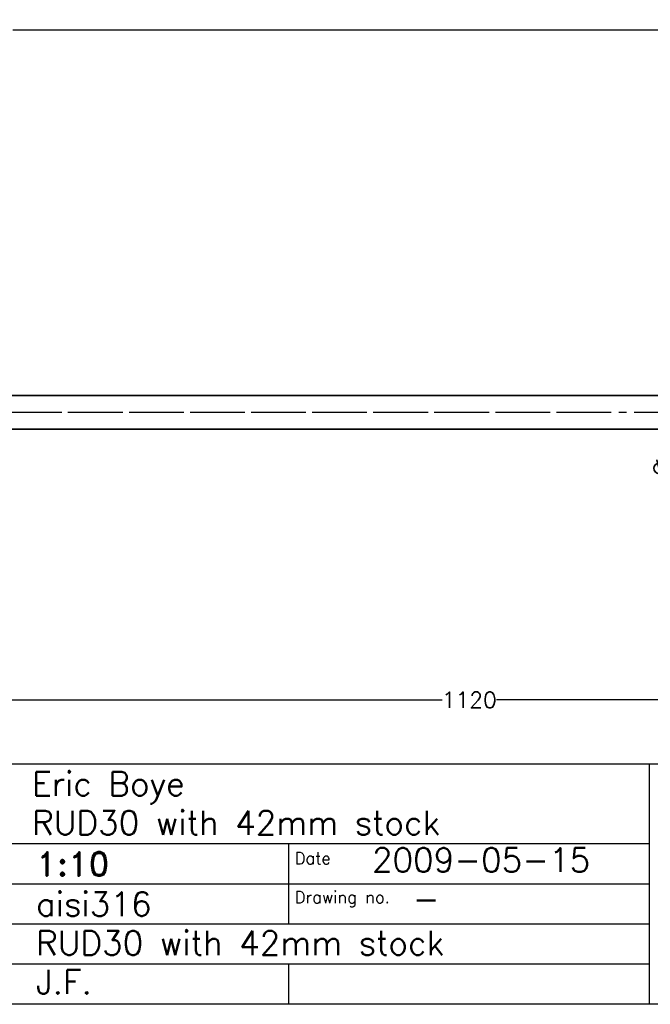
# Model space of a CAD drawing. Extents: x -2660 to 390, y -788 to 1212.
# Tile 2 of 4: x -946 to -159, y -738 to 490. Entities that reach past the tile are written whole.
import ezdxf

# ---------------------------------------------------------------- set-up
doc = ezdxf.new("R2010")
doc.units = 0
doc.header["$LTSCALE"] = 1.5
doc.header["$PDMODE"] = 2
doc.header["$PDSIZE"] = 5
doc.linetypes.add('CENTER', pattern=[50.8, 31.75, -6.35, 6.35, -6.35])
doc.layers.get('DEFPOINTS').update_dxf_attribs({"linetype": 'CONTINUOUS'})
doc.layers.add('CENTER', color=9, linetype='CENTER')
doc.layers.add('RAMME', color=7, linetype='CONTINUOUS')
doc.layers.add('DIMS', color=7, linetype='CONTINUOUS', lineweight=15)
doc.layers.add('STOCK', color=5, linetype='CONTINUOUS', lineweight=35)
doc.styles.add('ROMAND', font='romand')
doc.styles.add('ROMANS', font='romans')
doc.dimstyles.new('Text 20', dxfattribs={"dimtxt": 20, "dimasz": 15, "dimexe": 10, "dimexo": 0, "dimgap": 0, "dimtad": 0, "dimdsep": 46, "dimtxsty": 'ROMANS', "dimcen": 10, "dimazin": 2, "dimtfac": 0.65, "dimtofl": 0, "dimtmove": 0, "dimatfit": 0, "dimfxl": 0, "dimtolj": 1, "dimarcsym": 0})

# ---------------------------------------------------------------- blocks, each defined once
blk = doc.blocks.new('*D8')
at = {"layer": 'DEFPOINTS', "color": 0}
for p in [(-55, 476.5), (-55, 20), (-1925, 0)]:
    blk.add_point(p, dxfattribs=at)
at = {"layer": 'DIMS', "color": 0, "lineweight": -2}
for p, q in [((-1925, 0), (-1925, 486.5)), ((-55, 20), (-55, 486.5)), ((-1910, 476.5), (-1021.8, 476.5)), ((-70, 476.5), (-954.2, 476.5))]:
    blk.add_line(p, q, dxfattribs=at)
at = {"layer": 'DIMS', "color": 0}
for points in [[(-1910, 479), (-1910, 474), (-1925, 476.5)], [(-70, 479), (-70, 474), (-55, 476.5)]]:
    blk.add_solid(points, dxfattribs=at)
at = {"layer": 'DIMS', "color": 0, "insert": (-988, 476.5), "char_height": 20, "attachment_point": 5, "style": 'ROMANS'}
blk.add_mtext('\\A1;1870', dxfattribs=at)
blk = doc.blocks.new('*D20')
at = {"layer": 'DEFPOINTS', "color": 0}
for p in [(-1175, 0), (-55, -20), (-1175, -358.5)]:
    blk.add_point(p, dxfattribs=at)
at = {"layer": 'DIMS', "color": 0, "lineweight": -2}
for p, q in [((-1175, 0), (-1175, -368.5)), ((-55, -20), (-55, -368.5)), ((-1160, -358.5), (-418.3, -358.5)), ((-70, -358.5), (-350.7, -358.5))]:
    blk.add_line(p, q, dxfattribs=at)
at = {"layer": 'DIMS', "color": 0}
for points in [[(-1160, -356), (-1160, -361), (-1175, -358.5)], [(-70, -356), (-70, -361), (-55, -358.5)]]:
    blk.add_solid(points, dxfattribs=at)
at = {"layer": 'DIMS', "color": 0, "insert": (-384.5, -358.5), "char_height": 20, "attachment_point": 5, "style": 'ROMANS'}
blk.add_mtext('\\A1;1120', dxfattribs=at)
blk = doc.blocks.new('*D45')
at = {"layer": 'DEFPOINTS', "color": 0}
for p in [(-68.6, 2.7), (-74.4, -2.7)]:
    blk.add_point(p, dxfattribs=at)
at = {"layer": 'DIMS', "color": 0, "lineweight": -2}
for p, q in [((-81.5, 0), (-61.5, 0)), ((-71.5, -10), (-71.5, 10)), ((-85.5, -12.9), (-129.9, -53.9))]:
    blk.add_line(p, q, dxfattribs=at)
at = {"layer": 'DIMS', "color": 0}
blk.add_solid([(-87.2, -11), (-83.8, -14.7), (-74.4, -2.7)], dxfattribs=at)
at = {"layer": 'DIMS', "color": 0, "insert": (-141.5, -64.5), "char_height": 20, "attachment_point": 5, "rotation": 42.6584, "style": 'ROMANS'}
blk.add_mtext('\\A1;∅8', dxfattribs=at)

msp = doc.modelspace()

# ---------------------------------------------------------------- linework, layer by layer
at = {"layer": 'CENTER'}
for p, q in [((-228.1, 0), (-2147.3, 0)), ((-55, 0), (-1975, 0))]:
    msp.add_line(p, q, dxfattribs=at)
at = {"layer": 'RAMME'}
for p, q in [((-1560, -438), (340, -438)), ((-160, -438), (-160, -738)), ((-160, -538), (-1560, -538)), ((-610, -538), (-610, -638)), ((-160, -588), (-1560, -588)), ((-160, -638), (-1560, -638)), ((-160, -688), (-1560, -688)), ((-610, -688), (-610, -738)), ((340, -738), (-2610, -738))]:
    msp.add_line(p, q, dxfattribs=at)
at = {"layer": 'STOCK'}
for p, q in [((-1925, 21), (-55, 21)), ((-1925, -21), (-55, -21))]:
    msp.add_line(p, q, dxfattribs=at)

# ---------------------------------------------------------------- texts
at = {"layer": 'RAMME'}
for s, height, style, p in [('Eric Boye', 30, 'ROMANS', (-930, -478)), ('RUD30 with 42mm stock', 30, 'ROMANS', (-930, -526.571)), ('1:10', 30, 'ROMAND', (-925, -578)), ('Date', 15, 'ROMANS', (-602.483, -563.379)), ('2009-05-15', 30, 'ROMANS', (-506, -573)), ('aisi316', 30, 'ROMANS', (-925, -628)), ('Drawing no.', 15, 'ROMANS', (-602.483, -611.951)), ('-', 30, 'ROMANS', (-455, -621.571)), ('RUD30 with 42mm stock', 30, 'ROMANS', (-925, -676.571)), ('J.F.', 30, 'ROMANS', (-925, -725.143))]:
    msp.add_text(s, height=height, dxfattribs=dict(at, style=style)).set_placement(p)

# ---------------------------------------------------------------- dimensions: what is measured, and where the dimension line sits
at = {"layer": 'DIMS'}
for base, p1, p2, picture, middle in [((-55, 476.5), (-1925, 0), (-55, 20), '*D8', (-988, 476.5)), ((-1175, -358.5), (-55, -20), (-1175, 0), '*D20', (-384.5, -358.5))]:
    dim = msp.add_linear_dim(base=base, p1=p1, p2=p2, dimstyle='Text 20', dxfattribs=at)
    dim.commit()
    dim.dimension.update_dxf_attribs({"geometry": picture, "text_midpoint": middle, "dimtype": 160})
dim = msp.add_diameter_dim_2p(p1=(-68.558, 2.711), p2=(-74.442, -2.711), dimstyle='Text 20', dxfattribs=at)
dim.commit()
dim.dimension.update_dxf_attribs({"geometry": '*D45', "text_midpoint": (-141.5, -64.5), "dimtype": 163})

doc.saveas('drawing.dxf')
